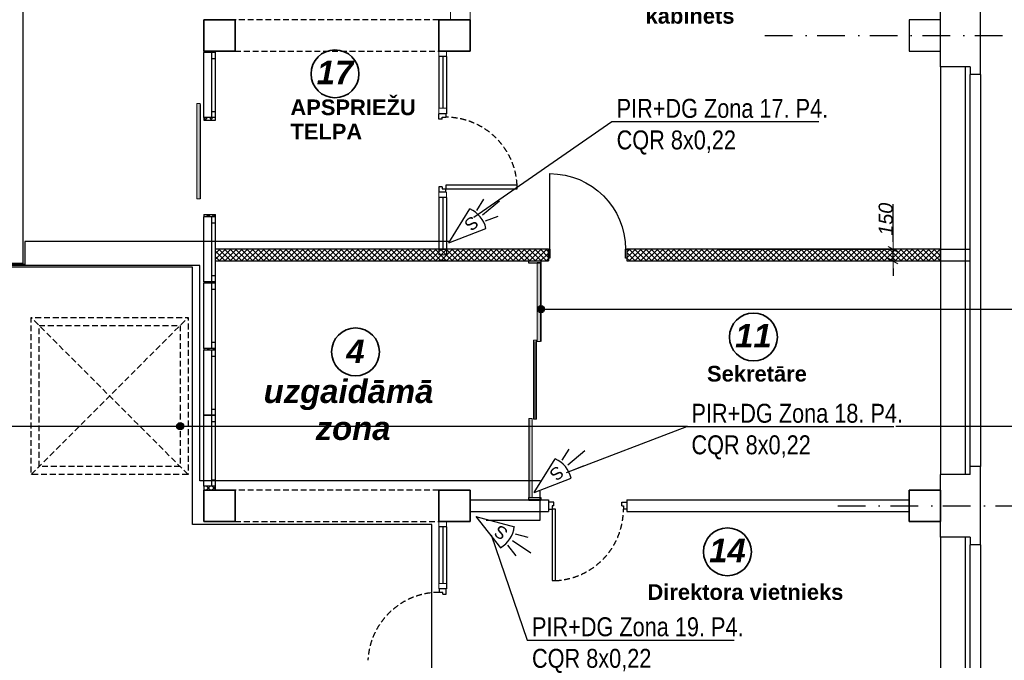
# Model space of a CAD drawing. Header units: millimetres. Extents: x -1662057 to -197461, y -941126 to 63888.
# Tile 191 of 209: x -1568507 to -1555944, y -307809 to -299638. Entities that reach past the tile are written whole.
import ezdxf
from ezdxf import colors
from ezdxf.entities.mleader import LeaderData, LeaderLine
from ezdxf.math import Vec2, Vec3

# ---------------------------------------------------------------- set-up
doc = ezdxf.new("R2010")
doc.units = ezdxf.units.MM
doc.set_wipeout_variables(frame=1)
for name, pattern in [('Dashed', [112.5, 75, -37.5]), ('Dot & Dashed', [670.277762, 352.777767, -176.388884, 0, -141.111112]), ('Wipeout_Contour', [1000, 0, -1000])]:
    doc.linetypes.add(name, pattern=pattern)
doc.layers.get('0').update_dxf_attribs({"linetype": 'CONTINUOUS'})
doc.layers.get('Defpoints').update_dxf_attribs({"linetype": 'CONTINUOUS'})
for name, color, linetype in [('2D Drafting - General', 7, 'CONTINUOUS'), ('Annotation - Text', 252, 'CONTINUOUS'), ('Apsardze', 5, 'CONTINUOUS'), ('AR-Durvis', 7, 'CONTINUOUS'), ('AR-Hatch', 7, 'CONTINUOUS'), ('AR-Hatch2', 7, 'CONTINUOUS'), ('Ar-Izmeri', 7, 'CONTINUOUS'), ('Ar-Izmeri.Asis', 7, 'CONTINUOUS'), ('AR-Logi', 7, 'CONTINUOUS'), ('Ar-Sienas.nojauc.', 7, 'CONTINUOUS'), ('eksplikaacijas txt', 252, 'CONTINUOUS'), ('sienas es', 7, 'CONTINUOUS'), ('sienas jaunas', 7, 'CONTINUOUS'), ('Structural - Bearing', 7, 'CONTINUOUS'), ('VS AS', 7, 'CONTINUOUS')]:
    doc.layers.add(name, color=color, linetype=linetype)
doc.layers.add('VS_AS', color=5, linetype='CONTINUOUS', lineweight=25)
doc.styles.add('GENERATED_STYLE_2', font='arialbd.ttf')
doc.styles.add('GENERATED_STYLE_3', font='ariali.ttf')
doc.styles.add('GENERATED_STYLE_4', font='arialbi.ttf')
doc.styles.add('MKM_Arial narrow', font='ARIALN.TTF')
doc.styles.add('ROMANS', font='arial.ttf', dxfattribs={"width": 0.8, "oblique": 15})
doc.dimstyles.new('GENERATED_STYLE__8', dxfattribs={"dimtxt": 179.999995, "dimasz": 95, "dimexe": 0.18, "dimexo": 300, "dimgap": 0.09, "dimtad": 1, "dimdec": 0, "dimzin": 0, "dimdsep": 46, "dimtxsty": 'GENERATED_STYLE_3', "dimblk": 'ARROWHEAD_2', "dimblk1": 'ARROWHEAD_2', "dimblk2": 'ARROWHEAD_2', "dimcen": 0.09, "dimclrd": 39, "dimclre": 39, "dimclrt": 7, "dimadec": 0, "dimazin": 0, "dimtfac": 1, "dimtdec": 4, "dimtmove": 0, "dimatfit": 3, "dimfxl": 1, "dimtolj": 1, "dimtzin": 0, "dimarcsym": 0})
pattern_1 = [(45, (0, 0), (-35.355339, 35.355339), []), (135, (0, 0), (35.355339, 35.355339), [])]

# ---------------------------------------------------------------- blocks, each defined once
blk = doc.blocks.new('D1 10_9')
at = {"layer": 'AR-Durvis', "linetype": 'Continuous'}
for p, q in [((482, 0), (482, 964)), ((-500, 0), (-537, 0)), ((-482, 0), (-500, 0)), ((-500, 0), (-500, -115)), ((-500, 0), (-500, -150)), ((-482, -115), (-482, 0)), ((500, 0), (482, 0)), ((482, 0), (482, -115)), ((500, 0), (537, 0)), ((500, -115), (500, 0)), ((500, 0), (500, -150)), ((-500, -115), (-482, -115)), ((482, -115), (500, -115)), ((-500, -150), (-537, -150)), ((500, -150), (537, -150))]:
    blk.add_line(p, q, dxfattribs=at)
blk.add_arc((482, 0), 964, 90, 180, dxfattribs=at)
blk = doc.blocks.new('WALL_383', base_point=(593863, -128877))
at = {"layer": 'Structural - Bearing', "linetype": 'Continuous', "lineweight": 13}
h = blk.add_hatch(dxfattribs=at)
h.set_pattern_fill('GRID_5X5_DIAGONAL', color=253, style=0, pattern_type=2)
h.set_pattern_definition(pattern_1)
h.paths.add_polyline_path([(593863, -128727), (593863, -128877), (595163, -128877), (595163, -128727)], flags=0)
h = blk.add_hatch(dxfattribs=at)
h.set_pattern_fill('GRID_5X5_DIAGONAL', color=253, style=0, pattern_type=2)
h.set_pattern_definition(pattern_1)
h.paths.add_polyline_path([(596163, -128727), (596163, -128877), (600163, -128877), (600163, -128727)], flags=0)
at = {"layer": 'Structural - Bearing', "linetype": 'Continuous'}
for p, q in [((595163, -128727), (593863, -128727)), ((600163, -128727), (596163, -128727)), ((600163, -128877), (600163, -128727)), ((593863, -128877), (595163, -128877)), ((596163, -128877), (600163, -128877))]:
    blk.add_line(p, q, dxfattribs=at)
at = {"layer": 'AR-Durvis', "color": 21, "linetype": 'Continuous', "lineweight": 18, "xscale": -1}
blk.add_blockref('D1 10_9', (595663, -128727), dxfattribs=at)
blk = doc.blocks.new('WALL_389', base_point=(590763, -128877))
at = {"layer": 'Structural - Bearing', "linetype": 'Continuous', "lineweight": 13}
h = blk.add_hatch(dxfattribs=at)
h.set_pattern_fill('GRID_5X5_DIAGONAL', color=253, style=0, pattern_type=2)
h.set_pattern_definition(pattern_1)
h.paths.add_polyline_path([(590913, -128877), (593863, -128877), (593863, -128727), (590913, -128727)], flags=0)
at = {"layer": 'Structural - Bearing', "linetype": 'Continuous'}
for p, q in [((593863, -128727), (590913, -128727)), ((590913, -128877), (593863, -128877))]:
    blk.add_line(p, q, dxfattribs=at)
blk = doc.blocks.new('D3 Sliding 10_2')
at = {"layer": 'AR-Durvis', "linetype": 'Continuous'}
for p, q in [((-1525, 0), (-1495, 0)), ((-1525, -150), (-1525, 0)), ((-1525, 0), (-1525, -150)), ((-1495, 0), (-1495, -150)), ((-498, 0), (-1495, 0)), ((1495, -150), (1495, 0)), ((1495, 0), (1525, 0)), ((1525, 0), (1525, -150)), ((1525, 0), (1525, -150)), ((498, -75), (-498, -75)), ((-1495, -150), (-1525, -150)), ((1495, -150), (498, -150)), ((1525, -150), (1495, -150))]:
    blk.add_line(p, q, dxfattribs=at)
blk = doc.blocks.new('WALL_390', base_point=(594914, -128876))
at = {"layer": 'Structural - Bearing', "linetype": 'Continuous', "lineweight": 13}
h = blk.add_hatch(dxfattribs=at)
h.set_pattern_fill('MASONRY_BLOCK', color=253, style=0, pattern_type=2)
h.set_pattern_definition([(45, (0, 0), (-127.279217, 127.279217), [])])
h.paths.add_polyline_path([(595064, -131926), (594914, -131926), (594914, -131927), (595064, -131927)], flags=0)
at = {"layer": 'Structural - Bearing', "linetype": 'Continuous'}
for p, q in [((594914, -131926), (594914, -131927)), ((594914, -131927), (595064, -131927)), ((595064, -131927), (595064, -131926))]:
    blk.add_line(p, q, dxfattribs=at)
at = {"layer": 'AR-Durvis', "color": 21, "linetype": 'Continuous', "lineweight": 18, "rotation": 90}
blk.add_blockref('D3 Sliding 10_2', (594914, -130401), dxfattribs=at)
blk = doc.blocks.new('W M Bottom Hung 10_5')
at = {"layer": 'AR-Logi', "linetype": 'Continuous'}
for p, q in [((-415, 0), (-415, -150)), ((415, 0), (415, -150)), ((415, -150), (-415, -150))]:
    blk.add_line(p, q, dxfattribs=at)
at = {"color": 254, "linetype": 'Wipeout_Contour', "lineweight": 0, "ltscale": 1367.314864}
blk.add_wipeout([(-340, -50), (340, -50), (340, 0), (-340, 0)], dxfattribs=at).dxf.layer = 'AR-Hatch2'
at = {"layer": 'AR-Logi', "linetype": 'Continuous'}
for p, q in [((-340, 0), (-415, 0)), ((-340, -50), (-340, 0)), ((340, 0), (-340, 0)), ((415, 0), (340, 0)), ((340, 0), (340, -50)), ((-415, -50), (-340, -50)), ((-340, -50), (340, -50)), ((340, -50), (415, -50))]:
    blk.add_line(p, q, dxfattribs=at)
blk = doc.blocks.new('W M Bottom Hung 10_6')
at = {"layer": 'AR-Logi', "linetype": 'Continuous'}
for p, q in [((-450, 0), (-450, -150)), ((450, 0), (450, -150)), ((450, -150), (-450, -150))]:
    blk.add_line(p, q, dxfattribs=at)
at = {"color": 254, "linetype": 'Wipeout_Contour', "lineweight": 0, "ltscale": 1506.638452}
blk.add_wipeout([(-375, -50), (375, -50), (375, 0), (-375, 0)], dxfattribs=at).dxf.layer = 'AR-Hatch2'
at = {"layer": 'AR-Logi', "linetype": 'Continuous'}
for p, q in [((-375, 0), (-450, 0)), ((-375, -50), (-375, 0)), ((375, 0), (-375, 0)), ((450, 0), (375, 0)), ((375, 0), (375, -50)), ((-450, -50), (-375, -50)), ((-375, -50), (375, -50)), ((375, -50), (450, -50))]:
    blk.add_line(p, q, dxfattribs=at)
blk = doc.blocks.new('D1 Sliding Ext 10_2')
at = {"layer": 'AR-Durvis', "linetype": 'Continuous'}
for p, q in [((-600, 0), (-600, -150)), ((800, 45), (-400, 45)), ((600, 0), (600, -150))]:
    blk.add_line(p, q, dxfattribs=at)
blk = doc.blocks.new('WALL_392', base_point=(590763, -126200))
at = {"layer": 'Structural - Bearing', "linetype": 'Continuous', "lineweight": 13}
h = blk.add_hatch(dxfattribs=at)
h.set_pattern_fill('GRID_5X5_DIAGONAL', color=253, style=0, pattern_type=2)
h.set_pattern_definition(pattern_1)
h.paths.add_polyline_path([(590913, -126200), (590763, -126200), (590763, -126219), (590913, -126219)], flags=0)
h = blk.add_hatch(dxfattribs=at)
h.set_pattern_fill('GRID_5X5_DIAGONAL', color=253, style=0, pattern_type=2)
h.set_pattern_definition(pattern_1)
h.paths.add_polyline_path([(590913, -127049), (590763, -127049), (590763, -127083), (590913, -127083)], flags=0)
h = blk.add_hatch(dxfattribs=at)
h.set_pattern_fill('GRID_5X5_DIAGONAL', color=253, style=0, pattern_type=2)
h.set_pattern_definition(pattern_1)
h.paths.add_polyline_path([(590913, -128283), (590763, -128283), (590763, -128314), (590913, -128314)], flags=0)
h = blk.add_hatch(dxfattribs=at)
h.set_pattern_fill('GRID_5X5_DIAGONAL', color=253, style=0, pattern_type=2)
h.set_pattern_definition(pattern_1)
h.paths.add_polyline_path([(590913, -129144), (590763, -129144), (590763, -129162), (590913, -129162)], flags=0)
h = blk.add_hatch(dxfattribs=at)
h.set_pattern_fill('GRID_5X5_DIAGONAL', color=253, style=0, pattern_type=2)
h.set_pattern_definition(pattern_1)
h.paths.add_polyline_path([(590913, -129992), (590763, -129992), (590763, -130016), (590913, -130016)], flags=0)
h = blk.add_hatch(dxfattribs=at)
h.set_pattern_fill('GRID_5X5_DIAGONAL', color=253, style=0, pattern_type=2)
h.set_pattern_definition(pattern_1)
h.paths.add_polyline_path([(590913, -130846), (590763, -130846), (590763, -130850), (590913, -130850)], flags=0)
h = blk.add_hatch(dxfattribs=at)
h.set_pattern_fill('GRID_5X5_DIAGONAL', color=253, style=0, pattern_type=2)
h.set_pattern_definition(pattern_1)
h.paths.add_polyline_path([(590913, -131750), (590763, -131750), (590763, -131800), (590913, -131800)], flags=0)
at = {"layer": 'Structural - Bearing', "linetype": 'Continuous'}
for p, q in [((590763, -126200), (590763, -126219)), ((590913, -126200), (590763, -126200)), ((590913, -126219), (590913, -126200)), ((590763, -127049), (590763, -127083)), ((590913, -127083), (590913, -127049)), ((590763, -128283), (590763, -128314)), ((590913, -128314), (590913, -128283)), ((590763, -129144), (590763, -129162)), ((590913, -129162), (590913, -129144)), ((590763, -129992), (590763, -130016)), ((590913, -130016), (590913, -129992)), ((590763, -130846), (590763, -130850)), ((590913, -130850), (590913, -130846)), ((590763, -131750), (590763, -131800)), ((590913, -131800), (590913, -131750)), ((590763, -131800), (590913, -131800))]:
    blk.add_line(p, q, dxfattribs=at)
at = {"layer": 'AR-Logi', "color": 30, "linetype": 'Continuous', "lineweight": 18, "rotation": 270}
for p in [(590913, -126634), (590913, -130431)]:
    blk.add_blockref('W M Bottom Hung 10_5', p, dxfattribs=at)
for name, p in [('W M Bottom Hung 10_5', (590913, -129577)), ('W M Bottom Hung 10_6', (590913, -131300))]:
    blk.add_blockref(name, p, dxfattribs=at)
blk.add_blockref('W M Bottom Hung 10_5', (590913, -128729), dxfattribs=at)
at = {"layer": 'AR-Durvis', "color": 21, "linetype": 'Continuous', "lineweight": 18, "rotation": 90}
blk.add_blockref('D1 Sliding Ext 10_2', (590763, -127683), dxfattribs=at)
blk = doc.blocks.new('LINE_373095', base_point=(584336, -130985))
at = {"layer": 'AR-Hatch', "linetype": 'Continuous'}
blk.add_hatch(color=256, dxfattribs=at).paths.add_polyline_path([(584381, -130985), (584378, -130967), (584368, -130953), (584354, -130943), (584336, -130940), (584319, -130943), (584305, -130953), (584295, -130967), (584291, -130985), (584295, -131002), (584305, -131016), (584319, -131026), (584336, -131030), (584354, -131026), (584368, -131016), (584378, -131002)], flags=0)
at = {"layer": 'sienas es', "linetype": 'Continuous'}
blk.add_line((584381, -130985), (590463, -130985), dxfattribs=at)
blk.add_circle((584336, -130985), 45, dxfattribs=at)
blk = doc.blocks.new('LINE_373096', base_point=(590463, -130985))
at = {"layer": 'AR-Hatch', "linetype": 'Continuous'}
blk.add_hatch(color=256, dxfattribs=at).paths.add_polyline_path([(590508, -130985), (590505, -130967), (590495, -130953), (590480, -130943), (590463, -130940), (590446, -130943), (590431, -130953), (590422, -130967), (590418, -130985), (590422, -131002), (590431, -131016), (590446, -131026), (590463, -131030), (590480, -131026), (590495, -131016), (590505, -131002)], flags=0)
at = {"layer": 'sienas es', "linetype": 'Continuous'}
blk.add_line((590508, -130985), (605652, -130985), dxfattribs=at)
blk.add_circle((590463, -130985), 45, dxfattribs=at)
blk = doc.blocks.new('LINE_373167', base_point=(595068, -129492))
at = {"layer": 'AR-Hatch', "linetype": 'Continuous'}
blk.add_hatch(color=256, dxfattribs=at).paths.add_polyline_path([(595113, -129492), (595109, -129475), (595099, -129460), (595085, -129451), (595068, -129447), (595050, -129451), (595036, -129460), (595026, -129475), (595023, -129492), (595026, -129509), (595036, -129524), (595050, -129534), (595068, -129537), (595085, -129534), (595099, -129524), (595109, -129509)], flags=0)
at = {"layer": 'sienas es', "linetype": 'Continuous'}
blk.add_line((595113, -129492), (605652, -129492), dxfattribs=at)
blk.add_circle((595068, -129492), 45, dxfattribs=at)
blk = doc.blocks.new('ARROWHEAD_2')
at = {"color": 0, "linetype": 'Continuous', "lineweight": 0}
for p, q in [((0, 0), (-1, 0)), ((-0.38, -0.66), (0.38, 0.66))]:
    blk.add_line(p, q, dxfattribs=at)
blk = doc.blocks.new('*D1343')
at = {"layer": 'Ar-Izmeri', "color": 39, "linetype": 'Continuous', "lineweight": -2, "transparency": 16777216}
for p, q in [((-1557364, -302470), (-1557364, -301990)), ((-1559609, -302565), (-1557364, -302565)), ((-1557364, -302715), (-1557364, -302565)), ((-1559609, -302715), (-1557364, -302715)), ((-1557364, -302810), (-1557364, -302905))]:
    blk.add_line(p, q, dxfattribs=at)
at = {"layer": 'Defpoints', "color": 0, "linetype": 'Continuous', "transparency": 16777216}
for p in [(-1559909, -302565), (-1557364, -302565), (-1559909, -302715)]:
    blk.add_point(p, dxfattribs=at)
at = {"layer": 'Ar-Izmeri', "color": 39, "linetype": 'Continuous', "lineweight": -2, "transparency": 16777216, "xscale": 95, "yscale": 95, "zscale": 95}
for p, rotation in [((-1557364, -302565), 270), ((-1557364, -302715), 90)]:
    blk.add_blockref('ARROWHEAD_2', p, dxfattribs=dict(at, rotation=rotation))
at = {"layer": 'Ar-Izmeri', "color": 7, "linetype": 'Continuous', "lineweight": 9, "transparency": 16777216, "insert": (-1557456, -302183), "char_height": 180, "attachment_point": 5, "rotation": 90, "style": 'GENERATED_STYLE_3'}
blk.add_mtext('\\A1;150', dxfattribs=at)
blk = doc.blocks.new('pir')
at = {"layer": 'Apsardze'}
for p, q in [((-512, 81), (-665, 133)), ((0, 0), (-457, 153)), ((-530, 1), (-797, 1)), ((0, 0), (-457, -152)), ((-512, -84), (-662, -135))]:
    blk.add_line(p, q, dxfattribs=at)
blk.add_arc((-151, 1), 342, 153.6522, 206.5245, dxfattribs=at)
blk = doc.blocks.new('_None')

msp = doc.modelspace()

# ---------------------------------------------------------------- hatches: boundary and pattern name
at = {"layer": 'AR-Hatch', "linetype": 'Continuous', "lineweight": 18, "true_color": 0x636466}
for points in [[(-1561862.37488, -303742.70156), (-1561862.37488, -302733.75614), (-1561903.82707, -302733.75614), (-1561903.82707, -303741.8196)], [(-1561911.39388, -304734.97018), (-1561911.39388, -303726.02475), (-1561952.84607, -303726.02475), (-1561952.84607, -304734.08822)], [(-1561967.8056, -305732.89268), (-1561967.8056, -304723.94725), (-1562009.25779, -304723.94725), (-1562009.25779, -305732.01072)]]:
    msp.add_hatch(color=251, dxfattribs=at).paths.add_polyline_path(points, flags=0)

# ---------------------------------------------------------------- linework, layer by layer
at = {"layer": '2D Drafting - General', "color": 251, "linetype": 'Continuous', "lineweight": 35, "true_color": 0x636466}
for centre in [(-1564484.22369, -300328.40937), (-1559145.22487, -303685.74014), (-1564222.34144, -303875.58384), (-1559476.62647, -306425.0079)]:
    msp.add_circle(centre, 305.38719, dxfattribs=at)
at = {"layer": 'AR-Durvis', "color": 251, "linetype": 'Continuous', "true_color": 0x636466}
for p, q in [((-1563159.48073, -300904.45474), (-1563159.48073, -300837.78808)), ((-1563065.03629, -300837.78808), (-1563153.92518, -300837.78808)), ((-1563115.03629, -300904.45474), (-1563115.03629, -300882.23252)), ((-1563115.03629, -300882.23252), (-1563070.59184, -300882.23252)), ((-1563070.59184, -300837.78808), (-1563070.59184, -300882.23252)), ((-1563115.03629, -300904.45474), (-1563159.48073, -300904.45474)), ((-1563070.59184, -301748.89919), (-1563070.59184, -301793.34363)), ((-1562160.56539, -301748.89919), (-1563070.59184, -301748.89919)), ((-1563115.03629, -301771.12141), (-1563159.48073, -301771.12141)), ((-1563159.48073, -301771.12141), (-1563159.48073, -301837.78808)), ((-1563065.03629, -301837.78808), (-1563153.92518, -301837.78808)), ((-1563115.03629, -301771.12141), (-1563115.03629, -301793.34363)), ((-1563115.03629, -301793.34363), (-1563070.59184, -301793.34363)), ((-1563070.59184, -301837.78808), (-1563070.59184, -301793.34363)), ((-1563070.59184, -301793.34363), (-1562160.56539, -301793.34363)), ((-1561759.48073, -305793.34363), (-1561759.48073, -305882.23252)), ((-1561692.81407, -305793.34363), (-1561759.48073, -305793.34363)), ((-1561759.48073, -305882.23252), (-1561715.03629, -305882.23252)), ((-1561692.81407, -305837.78808), (-1561715.03629, -305837.78808)), ((-1561715.03629, -305837.78808), (-1561715.03629, -305882.23252)), ((-1561670.59184, -305882.23252), (-1561715.03629, -305882.23252)), ((-1561715.03629, -305882.23252), (-1561715.03629, -306792.25898)), ((-1561692.81407, -305837.78808), (-1561692.81407, -305793.34363)), ((-1561670.59184, -306792.25898), (-1561670.59184, -305882.23252)), ((-1560826.1474, -305837.78808), (-1560826.1474, -305793.34363)), ((-1560826.1474, -305793.34363), (-1560759.48073, -305793.34363)), ((-1560826.1474, -305837.78808), (-1560803.92518, -305837.78808)), ((-1560803.92518, -305837.78808), (-1560803.92518, -305882.23252)), ((-1560759.48073, -305882.23252), (-1560803.92518, -305882.23252)), ((-1560759.48073, -305793.34363), (-1560759.48073, -305882.23252)), ((-1563065.03629, -306897.78808), (-1563153.92518, -306897.78808)), ((-1563153.92518, -306897.78808), (-1563153.92518, -306942.23252)), ((-1563065.03629, -306964.45474), (-1563065.03629, -306897.78808)), ((-1563109.48073, -306942.23252), (-1563153.92518, -306942.23252)), ((-1563109.48073, -306964.45474), (-1563109.48073, -306942.23252)), ((-1563109.48073, -306964.45474), (-1563065.03629, -306964.45474))]:
    msp.add_line(p, q, dxfattribs=at)
at = {"layer": 'AR-Durvis', "color": 251, "linetype": 'Dashed', "true_color": 0x636466}
for centre, start, end in [((-1563070.59184, -301793.34363), 2.796025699, 90), ((-1561715.03629, -305882.23252), 272.796025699, 0), ((-1563153.92518, -307853.34363), 90, 177.203974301)]:
    msp.add_arc(centre, 911.11111, start, end, dxfattribs=at)
at = {"layer": 'AR-Hatch', "color": 251, "linetype": 'Continuous', "lineweight": 20, "true_color": 0x636466, "flags": 128}
for points in [[(-1563009.48073, -299637.78808), (-1562759.48073, -299637.78808), (-1562759.48073, -297037.78808), (-1563009.48073, -297037.78808)], [(-1561862.37488, -303742.70156), (-1561862.37488, -302733.75614), (-1561903.82707, -302733.75614), (-1561903.82707, -303741.8196)], [(-1561911.39388, -304734.97018), (-1561911.39388, -303726.02475), (-1561952.84607, -303726.02475), (-1561952.84607, -304734.08822)], [(-1561967.8056, -305732.89268), (-1561967.8056, -304723.94725), (-1562009.25779, -304723.94725), (-1562009.25779, -305732.01072)]]:
    msp.add_lwpolyline(points, close=True, dxfattribs=at)
at = {"layer": 'Ar-Izmeri.Asis', "color": 251, "linetype": 'Dot & Dashed', "true_color": 0x636466}
for p, q in [((-1559000.30287, -299837.78808), (-1553116.39599, -299837.78808)), ((-1558068.10976, -305837.78808), (-1553116.39599, -305837.78808))]:
    msp.add_line(p, q, dxfattribs=at)
at = {"layer": 'Ar-Sienas.nojauc.', "color": 251, "linetype": 'Dashed', "true_color": 0x636466}
for p, q in [((-1563159.48073, -299637.78808), (-1565759.48073, -299637.78808)), ((-1565759.48073, -300037.78808), (-1563159.48073, -300037.78808)), ((-1563159.48073, -305637.78808), (-1565759.48073, -305637.78808)), ((-1565759.48073, -306037.78808), (-1563159.48073, -306037.78808))]:
    msp.add_line(p, q, dxfattribs=at)
at = {"layer": 'sienas es', "color": 251, "linetype": 'Continuous', "true_color": 0x636466}
for p, q in [((-1556249.48073, -300337.78808), (-1556249.48073, -299337.78808)), ((-1556759.48073, -300237.78808), (-1556759.48073, -299437.78808)), ((-1566159.48073, -299637.78808), (-1565759.48073, -299637.78808)), ((-1565759.48073, -299637.78808), (-1565759.48073, -300037.78808)), ((-1563159.48073, -299637.78808), (-1562759.48073, -299637.78808)), ((-1563159.48073, -300037.78808), (-1563159.48073, -299637.78808)), ((-1562759.48073, -299637.78808), (-1562759.48073, -300037.78808)), ((-1562759.48073, -300037.78808), (-1563159.48073, -300037.78808)), ((-1556379.48073, -300237.78808), (-1556759.48073, -300237.78808)), ((-1556759.48073, -300237.78808), (-1556759.48073, -305437.78808)), ((-1556439.48073, -305437.78808), (-1556439.48073, -300237.78808)), ((-1556379.48073, -300237.78808), (-1556379.48073, -300337.78808)), ((-1556249.48073, -300337.78808), (-1556379.48073, -300337.78808)), ((-1556379.48073, -305337.78808), (-1556379.48073, -300337.78808)), ((-1556249.48073, -300337.78808), (-1556249.48073, -305337.78808)), ((-1556759.48073, -302564.06568), (-1556379.48073, -302564.06568)), ((-1556759.48073, -302714.06568), (-1556379.48073, -302714.06568)), ((-1556379.48073, -305437.78808), (-1556379.48073, -305337.78808)), ((-1556249.48073, -305337.78808), (-1556379.48073, -305337.78808)), ((-1556249.48073, -306337.78808), (-1556249.48073, -305337.78808)), ((-1556379.48073, -305437.78808), (-1556759.48073, -305437.78808)), ((-1556759.48073, -306237.78808), (-1556759.48073, -305437.78808)), ((-1565759.48073, -305637.78808), (-1565759.48073, -306037.78808)), ((-1563159.48073, -305637.78808), (-1562759.48073, -305637.78808)), ((-1563159.48073, -306037.78808), (-1563159.48073, -305637.78808)), ((-1562759.48073, -305637.78808), (-1562759.48073, -306037.78808)), ((-1557159.48073, -305637.78808), (-1556759.48073, -305637.78808)), ((-1557159.48073, -306037.78808), (-1557159.48073, -305637.78808)), ((-1556759.48073, -305637.78808), (-1556759.48073, -306037.78808)), ((-1562759.48073, -305762.78808), (-1561759.48073, -305762.78808)), ((-1561759.48073, -305762.78808), (-1561759.48073, -305912.78808)), ((-1560759.48073, -305762.78808), (-1560759.48073, -305912.78808)), ((-1560759.48073, -305762.78808), (-1557159.48073, -305762.78808)), ((-1562759.48073, -305912.78808), (-1561759.48073, -305912.78808)), ((-1560759.48073, -305912.78808), (-1557159.48073, -305912.78808)), ((-1565759.48073, -306037.78808), (-1566159.48073, -306037.78808)), ((-1562759.48073, -306037.78808), (-1563159.48073, -306037.78808)), ((-1556759.48073, -306037.78808), (-1557159.48073, -306037.78808)), ((-1556379.48073, -306237.78808), (-1556759.48073, -306237.78808)), ((-1556759.48073, -306237.78808), (-1556759.48073, -308762.78808)), ((-1556439.48073, -311437.78808), (-1556439.48073, -306237.78808)), ((-1556379.48073, -306237.78808), (-1556379.48073, -306337.78808)), ((-1556249.48073, -306337.78808), (-1556379.48073, -306337.78808)), ((-1556379.48073, -311337.78808), (-1556379.48073, -306337.78808)), ((-1556249.48073, -306337.78808), (-1556249.48073, -311337.78808))]:
    msp.add_line(p, q, dxfattribs=at)
at = {"layer": 'sienas es', "color": 251, "linetype": 'Dashed', "true_color": 0x636466}
for p, q in [((-1566359.48073, -305437.78808), (-1568359.48073, -303437.78808)), ((-1568359.48073, -305437.78808), (-1566359.48073, -303437.78808))]:
    msp.add_line(p, q, dxfattribs=at)
at = {"layer": 'sienas es', "color": 251, "linetype": 'Continuous', "true_color": 0x636466, "flags": 128}
for points in [[(-1563159.48073, -300037.78808), (-1562759.48073, -300037.78808), (-1562759.48073, -299637.78808), (-1563159.48073, -299637.78808)], [(-1557159.48073, -300037.78808), (-1556759.48073, -300037.78808), (-1556759.48073, -299637.78808), (-1557159.48073, -299637.78808)], [(-1563159.48073, -306037.78808), (-1562759.48073, -306037.78808), (-1562759.48073, -305637.78808), (-1563159.48073, -305637.78808)], [(-1557159.48073, -306037.78808), (-1556759.48073, -306037.78808), (-1556759.48073, -305637.78808), (-1557159.48073, -305637.78808)]]:
    msp.add_lwpolyline(points, close=True, dxfattribs=at)
at = {"layer": 'sienas es', "color": 251, "linetype": 'Dashed', "true_color": 0x636466, "flags": 128}
for points in [[(-1566359.48073, -305437.78808), (-1568359.48073, -305437.78808), (-1568359.48073, -303437.78808), (-1566359.48073, -303437.78808)], [(-1566459.48073, -305337.78808), (-1568259.48073, -305337.78808), (-1568259.48073, -303537.78808), (-1566459.48073, -303537.78808)]]:
    msp.add_lwpolyline(points, close=True, dxfattribs=at)
at = {"layer": 'sienas jaunas', "color": 251, "linetype": 'Continuous', "true_color": 0x636466}
for p, q in [((-1563159.48073, -300107.78808), (-1563159.48073, -300767.78808)), ((-1563059.48073, -300107.78808), (-1563159.48073, -300107.78808)), ((-1563109.48073, -300107.78808), (-1563109.48073, -300767.78808)), ((-1563059.48073, -300107.78808), (-1563059.48073, -300837.78808)), ((-1562160.56539, -301793.34363), (-1562160.56539, -301748.89919)), ((-1563159.48073, -301907.78808), (-1563159.48073, -302567.78808)), ((-1563059.48073, -301907.78808), (-1563159.48073, -301907.78808)), ((-1563109.48073, -301907.78808), (-1563109.48073, -302567.78808)), ((-1563059.48073, -301907.78808), (-1563059.48073, -302637.78808)), ((-1563059.48073, -302707.78808), (-1563159.48073, -302707.78808)), ((-1563159.48073, -306107.78808), (-1563159.48073, -306827.78808)), ((-1563059.48073, -306107.78808), (-1563159.48073, -306107.78808)), ((-1563109.48073, -306107.78808), (-1563109.48073, -306827.78808)), ((-1563059.48073, -306107.78808), (-1563059.48073, -306897.78808)), ((-1561715.03629, -306792.25898), (-1561670.59184, -306792.25898))]:
    msp.add_line(p, q, dxfattribs=at)
at = {"layer": 'sienas jaunas', "color": 251, "linetype": 'Continuous', "lineweight": 20, "true_color": 0x636466, "flags": 128}
for points in [[(-1563059.48073, -300107.78808), (-1563059.48073, -300037.78808), (-1563159.48073, -300037.78808), (-1563159.48073, -300107.78808)], [(-1563059.48073, -300837.78808), (-1563059.48073, -300767.78808), (-1563159.48073, -300767.78808), (-1563159.48073, -300837.78808)], [(-1563059.48073, -301907.78808), (-1563059.48073, -301837.78808), (-1563159.48073, -301837.78808), (-1563159.48073, -301907.78808)], [(-1563059.48073, -302637.78808), (-1563059.48073, -302567.78808), (-1563159.48073, -302567.78808), (-1563159.48073, -302637.78808)], [(-1563059.48073, -306107.78808), (-1563059.48073, -306037.78808), (-1563159.48073, -306037.78808), (-1563159.48073, -306107.78808)], [(-1563059.48073, -306897.78808), (-1563059.48073, -306827.78808), (-1563159.48073, -306827.78808), (-1563159.48073, -306897.78808)]]:
    msp.add_lwpolyline(points, close=True, dxfattribs=at)
at = {"layer": 'VS_AS', "color": 5}
for p, q in [((-1561865.75524, -306020.79623), (-1561865.75524, -305651.80413)), ((-1562554.08547, -306020.79623), (-1561865.75524, -306020.79623))]:
    msp.add_line(p, q, dxfattribs=at)

# ---------------------------------------------------------------- block references
at = {"layer": 'sienas es', "color": 251, "linetype": 'Continuous', "true_color": 0x636466}
for name, p in [('LINE_373167', (-1561855.15367, -303330.26318)), ('LINE_373095', (-1572586.24437, -304822.70936))]:
    msp.add_blockref(name, p, dxfattribs=at)
at = {"layer": 'Structural - Bearing', "color": 251, "true_color": 0x636466}
for name, p in [('WALL_383', (-1563059.48073, -302715.06568)), ('WALL_389', (-1566159.48073, -302715.06568)), ('WALL_390', (-1562009.15367, -302714.06568))]:
    msp.add_blockref(name, p, dxfattribs=at)
at = {"layer": 'VS AS', "xscale": 1.0546875, "yscale": 1.0546875, "zscale": 1.0546875}
for p, rotation in [((-1563032.18079, -302482.84913), 219.6546842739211), ((-1561944.72888, -305669.9329), 219.6546842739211), ((-1562686.67469, -305974.48365), 146.7135308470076)]:
    msp.add_blockref('pir', p, dxfattribs=dict(at, rotation=rotation))

# ---------------------------------------------------------------- texts
at = {"layer": 'Annotation - Text', "color": 251, "linetype": 'Continuous', "lineweight": 20, "true_color": 0x636466, "char_height": 300, "attachment_point": 2, "style": 'GENERATED_STYLE_4'}
for s, insert in [('{17}', (-1564484.22359, -300161.26629)), ('{11}', (-1559145.22487, -303518.59728)), ('{4}', (-1564222.87784, -303718.28177)), ('{14}', (-1559476.62647, -306257.86504))]:
    msp.add_mtext(s, dxfattribs=dict(at, insert=insert))
at = {"layer": 'Annotation - Text', "color": 251, "linetype": 'Continuous', "lineweight": 20, "true_color": 0x636466, "insert": (-1564311.46742, -304227.25078), "char_height": 300, "attachment_point": 2, "line_spacing_factor": 0.942728, "style": 'GENERATED_STYLE_4'}
msp.add_mtext('{uzgaidāmā\\P zona}', dxfattribs=at)
at = {"layer": 'eksplikaacijas txt', "color": 251, "linetype": 'Continuous', "lineweight": 20, "true_color": 0x636466, "char_height": 200, "attachment_point": 1, "style": 'GENERATED_STYLE_2'}
for s, insert, width, line_spacing_factor in [('{Direktora kabinets}', (-1560520.67407, -299174.3633), 1357.1078312, 0.942728), ('{APSPRIEŽU\\PTELPA}', (-1565053.01168, -300655.39486), 1617.9584426, 0.93029)]:
    msp.add_mtext(s, dxfattribs=dict(at, insert=insert, width=width, line_spacing_factor=line_spacing_factor))
for s, insert in [('{Sekretāre}', (-1559737.17656, -304053.12283)), ('{Direktora vietnieks}', (-1560497.61884, -306838.04146))]:
    msp.add_mtext(s, dxfattribs=dict(at, insert=insert))
at = {"layer": 'VS AS', "color": 5, "style": 'ROMANS'}
for rotation, p in [(219.654684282, (-1562735.34228, -302129.82699, 875.19667)), (219.654684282, (-1561647.89036, -305316.91077, 875.19667)), (146.713530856, (-1562262.10544, -306154.70209, 875.19667))]:
    msp.add_text('S', height=158.20312, rotation=rotation, dxfattribs=at).set_placement(p)

# ---------------------------------------------------------------- dimensions: what is measured, and where the dimension line sits
at = {"layer": 'Ar-Izmeri', "color": 251, "linetype": 'Continuous', "lineweight": 9, "true_color": 0x636466}
dim = msp.add_linear_dim(base=(-1557364.32567, -302565.06568), p1=(-1559909.48073, -302715.06568), p2=(-1559909.48073, -302565.06568), angle=90, dimstyle='GENERATED_STYLE__8', dxfattribs=at)
dim.commit()
dim.dimension.update_dxf_attribs({"geometry": '*D1343', "text_midpoint": (-1557456.31881, -302182.63598)})

# ---------------------------------------------------------------- next in the draw order: block references
at = {"layer": 'Structural - Bearing', "color": 251, "true_color": 0x636466}
msp.add_blockref('WALL_392', (-1566159.48073, -300037.78808), dxfattribs=at)

# ---------------------------------------------------------------- next in the draw order: leaders
at = {"layer": 'VS_AS', "color": 7}
ml = msp.add_multileader_mtext('Standard', dxfattribs=at)
ml.set_content('{\\C5;PIR+DG Zona 17. P4.\\fArial Narrow|b0|i0|c186|p34;\\P}CQR 8x0,22', color=7, style='MKM_Arial narrow')
ml.set_leader_properties(color=256, linetype='ByLayer', lineweight=-1)
ml.set_arrow_properties(name='NONE')
ml.build(insert=Vec2(0, 0))
ml.multileader.update_dxf_attribs({"has_dogleg": 0, "text_left_attachment_type": 6, "text_right_attachment_type": 6, "dogleg_length": 0.36, "arrow_head_size": 90.58202})
ctx = ml.context
ctx.base_point, ctx.char_height, ctx.arrow_head_size, ctx.landing_gap_size, ctx.plane_origin = Vec3(-1560950.81495, -300937.70478), 241.552043, 90.58202, 60.38801, Vec3(-1556010.33155, -315651.72555)
ctx.left_attachment, ctx.right_attachment, ctx.attachment_type = 6, 6, 1
notes = []
notes.append((ctx, [(0, (1, 1, 0), (-1560951.17495, -300937.70478), (1, 0), 0.36, [(0, [(-1562711.19742, -302155.72492)], 0, [])])]))
ctx.mtext.insert, ctx.mtext.width, ctx.mtext.defined_height, ctx.mtext.flow_direction = Vec3(-1560890.42693, -300647.84233), 2555.3651324, 597.96664, 5
ctx.mtext.has_bg_fill, ctx.mtext.bg_color, ctx.mtext.bg_scale_factor, ctx.mtext.bg_transparency, ctx.mtext.use_window_bg_color = 1, -1073741824, 1.2, 0, 1
ml = msp.add_multileader_mtext('Standard', dxfattribs=at)
ml.set_content('{\\C5;PIR+DG Zona 19. P4.\\fArial Narrow|b0|i0|c186|p34;\\P}CQR 8x0,22', color=7, style='MKM_Arial narrow')
ml.set_leader_properties(color=256, linetype='ByLayer', lineweight=-1)
ml.set_arrow_properties(name='NONE')
ml.build(insert=Vec2(0, 0))
ml.multileader.update_dxf_attribs({"has_dogleg": 0, "text_left_attachment_type": 6, "text_right_attachment_type": 6, "dogleg_length": 0.36, "arrow_head_size": 90.58202})
ctx = ml.context
ctx.base_point, ctx.char_height, ctx.arrow_head_size, ctx.landing_gap_size, ctx.plane_origin = Vec3(-1562030.60258, -307550.35706), 241.552043, 90.58202, 60.38801, Vec3(-1557090.11918, -322264.37783)
ctx.left_attachment, ctx.right_attachment, ctx.attachment_type = 6, 6, 1
notes.append((ctx, [(0, (1, 1, 0), (-1562030.96258, -307550.35706), (1, 0), 0.36, [(0, [(-1562491.76968, -306208.491)], 0, [])])]))
ctx.mtext.insert, ctx.mtext.width, ctx.mtext.defined_height, ctx.mtext.flow_direction = Vec3(-1561970.21457, -307260.49461), 2555.3651324, 597.96664, 5
ctx.mtext.has_bg_fill, ctx.mtext.bg_color, ctx.mtext.bg_scale_factor, ctx.mtext.bg_transparency, ctx.mtext.use_window_bg_color = 1, -1073741824, 1.2, 0, 1
for ctx, leaders in notes:
    for number, flags, end, landing, length, lines in leaders:
        leader = LeaderData()
        leader.index, (leader.has_last_leader_line, leader.has_dogleg_vector, leader.attachment_direction) = number, flags
        leader.last_leader_point, leader.dogleg_vector, leader.dogleg_length = Vec3(end), Vec3(landing), length
        for number, points, colour, breaks in lines:
            line = LeaderLine()
            line.index, line.vertices, line.color, line.breaks = number, Vec3.list(points), colors.encode_raw_color(colour), breaks
            leader.lines.append(line)
        ctx.leaders.append(leader)

# ---------------------------------------------------------------- next in the draw order: hatches: boundary and pattern name
at = {"layer": 'AR-Hatch', "linetype": 'Continuous', "lineweight": 18, "true_color": 0x636466}
msp.add_hatch(color=251, dxfattribs=at).paths.add_polyline_path([(-1566245.93292, -301921.36943), (-1566204.48073, -301921.36943), (-1566204.48073, -300705.32755), (-1566245.93292, -300705.32755)], flags=0)

# ---------------------------------------------------------------- next in the draw order: linework, layer by layer
at = {"layer": 'AR-Hatch', "color": 251, "linetype": 'Continuous', "lineweight": 20, "true_color": 0x636466, "flags": 128}
msp.add_lwpolyline([(-1566245.93292, -301921.36943), (-1566204.48073, -301921.36943), (-1566204.48073, -300705.32755), (-1566245.93292, -300705.32755)], close=True, dxfattribs=at)
at = {"layer": 'sienas es', "color": 251, "linetype": 'Continuous', "true_color": 0x636466}
for p, q in [((-1566159.48073, -300037.78808), (-1566159.48073, -299637.78808)), ((-1565759.48073, -300037.78808), (-1566159.48073, -300037.78808)), ((-1566159.48073, -305637.78808), (-1565759.48073, -305637.78808)), ((-1566159.48073, -306037.78808), (-1566159.48073, -305637.78808))]:
    msp.add_line(p, q, dxfattribs=at)
at = {"layer": 'sienas es', "color": 251, "linetype": 'Continuous', "true_color": 0x636466, "flags": 128}
for points in [[(-1566159.48073, -300037.78808), (-1565759.48073, -300037.78808), (-1565759.48073, -299637.78808), (-1566159.48073, -299637.78808)], [(-1566159.48073, -306037.78808), (-1565759.48073, -306037.78808), (-1565759.48073, -305637.78808), (-1566159.48073, -305637.78808)]]:
    msp.add_lwpolyline(points, close=True, dxfattribs=at)
at = {"layer": 'VS_AS', "color": 5}
for points in [[(-1562790.3882, -294214.63431), (-1562963.79325, -294214.63431), (-1562963.79325, -296212.27067), (-1568469.00679, -296212.27067), (-1568469.00679, -302749.2665), (-1572856.02757, -302749.2665), (-1572856.02757, -302959.43568)], [(-1563021.87706, -302468.14158), (-1568441.28738, -302468.14158), (-1568441.28738, -302761.67193), (-1572450.92206, -302761.67193), (-1572450.92206, -302959.01846)], [(-1561864.37985, -305517.98677), (-1566208.18161, -305517.98677), (-1566208.18161, -302774.18863), (-1572430.44989, -302774.18863), (-1572430.44989, -302959.43568)], [(-1562647.66494, -311982.6083), (-1562647.66494, -311656.20076), (-1562945.86027, -311656.20076), (-1562945.86027, -310355.91108), (-1563248.02306, -310355.91108), (-1563248.02306, -306074.95179), (-1566302.76618, -306074.95179), (-1566302.76618, -302795.60608), (-1572402.99498, -302795.60608), (-1572402.99498, -302960.6039)]]:
    msp.add_lwpolyline(points, dxfattribs=at)

# ---------------------------------------------------------------- next in the draw order: block references
at = {"layer": 'sienas es', "color": 251, "linetype": 'Continuous', "true_color": 0x636466}
msp.add_blockref('LINE_373096', (-1566459.48073, -304822.70936), dxfattribs=at)

# ---------------------------------------------------------------- next in the draw order: leaders
at = {"layer": 'VS_AS', "color": 7}
ml = msp.add_multileader_mtext('Standard', dxfattribs=at)
ml.set_content('{\\C5;PIR+DG Zona 18. P4.\\fArial Narrow|b0|i0|c186|p34;\\P}CQR 8x0,22', color=7, style='MKM_Arial narrow')
ml.set_leader_properties(color=256, linetype='ByLayer', lineweight=-1)
ml.set_arrow_properties(name='NONE')
ml.build(insert=Vec2(0, 0))
ml.multileader.update_dxf_attribs({"has_dogleg": 0, "text_left_attachment_type": 6, "text_right_attachment_type": 6, "dogleg_length": 0.36, "arrow_head_size": 90.58202})
ctx = ml.context
ctx.base_point, ctx.char_height, ctx.arrow_head_size, ctx.landing_gap_size, ctx.plane_origin = Vec3(-1559996.18788, -304826.86377), 241.552043, 90.58202, 60.38801, Vec3(-1555055.70449, -319540.88454)
ctx.left_attachment, ctx.right_attachment, ctx.attachment_type = 6, 6, 1
notes = []
notes.append((ctx, [(0, (1, 1, 0), (-1559996.54788, -304826.86377), (1, 0), 0.36, [(0, [(-1561531.53526, -305411.92866)], 0, [])])]))
ctx.mtext.insert, ctx.mtext.width, ctx.mtext.defined_height, ctx.mtext.flow_direction = Vec3(-1559935.79987, -304537.00132), 2555.3651324, 597.96664, 5
ctx.mtext.has_bg_fill, ctx.mtext.bg_color, ctx.mtext.bg_scale_factor, ctx.mtext.bg_transparency, ctx.mtext.use_window_bg_color = 1, -1073741824, 1.2, 0, 1
for ctx, leaders in notes:
    for number, flags, end, landing, length, lines in leaders:
        leader = LeaderData()
        leader.index, (leader.has_last_leader_line, leader.has_dogleg_vector, leader.attachment_direction) = number, flags
        leader.last_leader_point, leader.dogleg_vector, leader.dogleg_length = Vec3(end), Vec3(landing), length
        for number, points, colour, breaks in lines:
            line = LeaderLine()
            line.index, line.vertices, line.color, line.breaks = number, Vec3.list(points), colors.encode_raw_color(colour), breaks
            leader.lines.append(line)
        ctx.leaders.append(leader)

doc.saveas('drawing.dxf')
